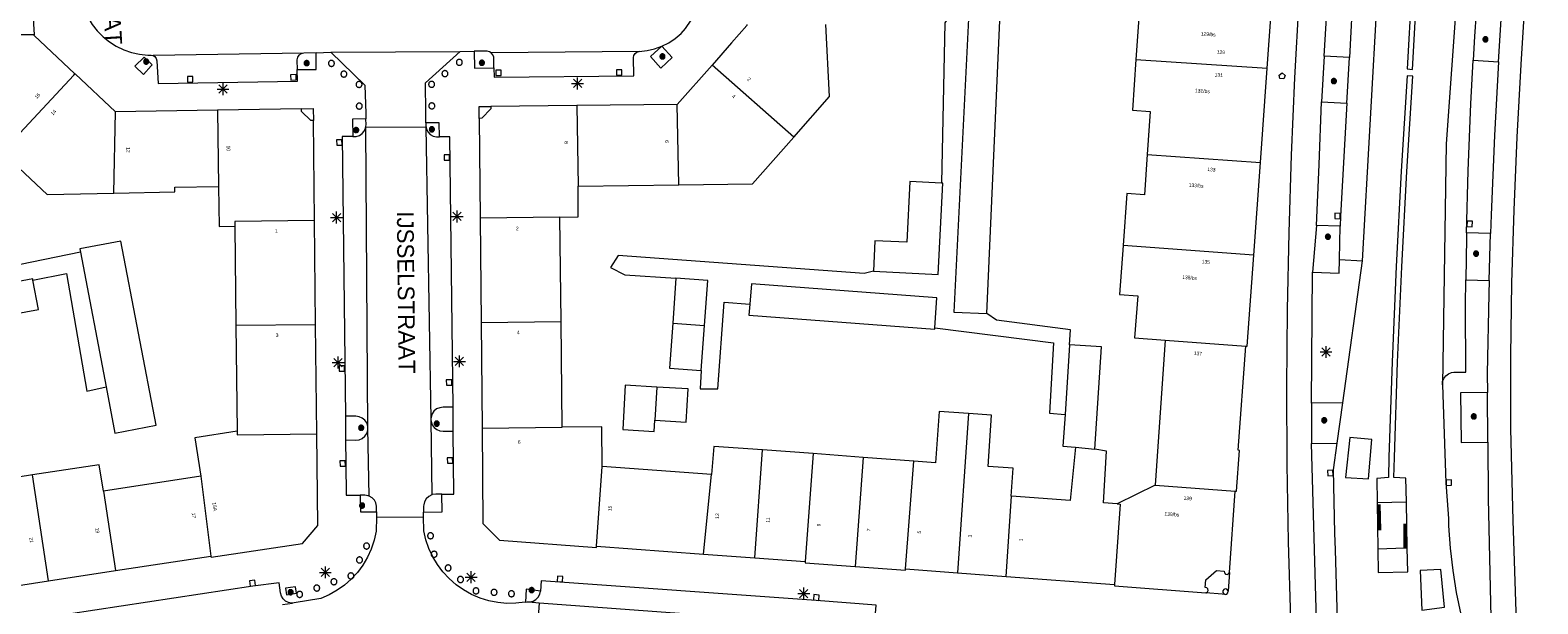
# Model space of a CAD drawing. Header units: metres. Extents: x 135779 to 137489, y 452643 to 455118.
# Tile 126 of 256: x 136138 to 136264, y 453743 to 453791. Entities that reach past the tile are written whole.
import ezdxf
from ezdxf.enums import TextEntityAlignment as Align

# ---------------------------------------------------------------- set-up
doc = ezdxf.new("R2010")
doc.units = ezdxf.units.M
doc.linetypes.add('DGN_Style_4', pattern=[89.853097, 44.898487, -22.449243, 0.056123, -22.449243])
for name, color, linetype, lineweight in [('KTop_NAR_Huisnummer (t)', 7, 'Continuous', 13), ('KTop_NAR_Huisnummer tijdelijk (t)', 7, 'Continuous', 13), ('KTop_ORL_Weg_Straatnaam (t)', 7, 'Continuous', 13), ('KTop_PAL_Afsluitpaal', 222, 'Continuous', 13), ('KTop_PAL_Lichtmast', 40, 'Continuous', 13), ('KTop_PND_Grondvlaksituatie van BAG-pand [tachy]', 1, 'Continuous', 13), ('KTop_PND_Pandscheiding', 40, 'Continuous', 13), ('KTop_PUT_Brandkraan of -put', 1, 'Continuous', 13), ('KTop_PUT_Kolk', 15, 'Continuous', 13), ('KTop_SHD_Hek (l)', 15, 'DGN_Style_4', 40), ('KTop_VGO_Boom', 92, 'Continuous', 13), ('KTop_WGD_Fietspad', 40, 'Continuous', 13), ('KTop_WGD_Parkeervlak', 251, 'Continuous', 13), ('KTop_WGD_Rijbaan_Lokale weg', 251, 'Continuous', 13), ('KTop_WGD_Rijbaan_Lokale weg_verkeersdrempel', 40, 'Continuous', 13), ('KTop_WGD_Voetpad', 251, 'Continuous', 13), ('KTop_WGD_Voetpad_achterpad', 251, 'Continuous', 13)]:
    doc.layers.add(name, color=color, linetype=linetype, lineweight=lineweight)
doc.styles.add('Style-ROVU', font='ROVU.shx')
doc.styles.add('Style-ROVUCURSIEF', font='ROVUCURSIEF.shx')

# ---------------------------------------------------------------- blocks, each defined once
blk = doc.blocks.new('PAL_Lichtmast')
at = {"layer": 'KTop_PAL_Lichtmast'}
for p, q in [((-0.35, -0.35), (0.35, 0.35)), ((0.35, -0.35), (-0.35, 0.35)), ((0, -0.5), (0, 0.5)), ((-0.5, 0), (0.5, 0))]:
    blk.add_line(p, q, dxfattribs=at)
blk = doc.blocks.new('PAL_Afsluitpaal')
at = {"layer": 'KTop_PAL_Afsluitpaal', "flags": 128}
blk.add_lwpolyline([(0.25, 0), (0.25, 0.03), (0.24, 0.05), (0.24, 0.08), (0.23, 0.1), (0.22, 0.13), (0.2, 0.15), (0.19, 0.17), (0.17, 0.19), (0.15, 0.2), (0.12, 0.22), (0.1, 0.23), (0.08, 0.24), (0.05, 0.24), (0.03, 0.25), (0, 0.25), (-0.03, 0.25), (-0.05, 0.24), (-0.08, 0.24), (-0.1, 0.23), (-0.13, 0.22), (-0.15, 0.2), (-0.17, 0.19), (-0.19, 0.17), (-0.2, 0.15), (-0.22, 0.12), (-0.23, 0.1), (-0.24, 0.08), (-0.24, 0.05), (-0.25, 0.03), (-0.25, 0), (-0.25, -0.03), (-0.24, -0.05), (-0.24, -0.08), (-0.23, -0.1), (-0.22, -0.13), (-0.2, -0.15), (-0.19, -0.17), (-0.17, -0.19), (-0.15, -0.2), (-0.12, -0.22), (-0.1, -0.23), (-0.08, -0.24), (-0.05, -0.24), (-0.03, -0.25), (0, -0.25), (0.03, -0.25), (0.05, -0.24), (0.08, -0.24), (0.1, -0.23), (0.13, -0.22), (0.15, -0.2), (0.17, -0.19), (0.19, -0.17), (0.2, -0.15), (0.22, -0.12), (0.23, -0.1), (0.24, -0.08), (0.24, -0.05), (0.25, -0.03), (0.25, 0)], dxfattribs=at)
blk = doc.blocks.new('PUT_Brandkraan_of_-put')
at = {"layer": 'KTop_PUT_Brandkraan of -put'}
for p, q in [((-0.25, 0.03), (0, 0.25)), ((-0.16, -0.25), (-0.25, 0.03)), ((0, 0.25), (0.25, 0.03)), ((0.25, 0.03), (0.16, -0.25)), ((0.16, -0.25), (-0.16, -0.25))]:
    blk.add_line(p, q, dxfattribs=at)
blk = doc.blocks.new('PUT_Kolk')
at = {"layer": 'KTop_PUT_Kolk', "flags": 128}
blk.add_lwpolyline([(0.22, -0.23), (0.22, 0.22), (-0.23, 0.22), (-0.23, -0.23), (0.22, -0.23)], dxfattribs=at)
blk = doc.blocks.new('VGO_Boom')
at = {"layer": 'KTop_VGO_Boom', "flags": 128}
for points in [[(0.21, 0), (0.21, 0.02), (0.21, 0.04), (0.2, 0.07), (0.2, 0.09), (0.19, 0.11), (0.17, 0.13), (0.16, 0.14), (0.14, 0.16), (0.13, 0.17), (0.11, 0.19), (0.09, 0.2), (0.07, 0.2), (0.04, 0.21), (0.02, 0.21), (0, 0.21), (-0.02, 0.21), (-0.05, 0.21), (-0.07, 0.2), (-0.09, 0.2), (-0.11, 0.19), (-0.13, 0.17), (-0.14, 0.16), (-0.16, 0.14), (-0.17, 0.13), (-0.19, 0.11), (-0.2, 0.09), (-0.2, 0.07), (-0.21, 0.04), (-0.21, 0.02), (-0.22, 0), (-0.21, -0.02), (-0.21, -0.05), (-0.2, -0.07), (-0.2, -0.09), (-0.19, -0.11), (-0.17, -0.13), (-0.16, -0.14), (-0.14, -0.16), (-0.13, -0.17), (-0.11, -0.19), (-0.09, -0.2), (-0.07, -0.2), (-0.05, -0.21), (-0.02, -0.21), (0, -0.22), (0.02, -0.21), (0.04, -0.21), (0.07, -0.2), (0.09, -0.2), (0.11, -0.19), (0.13, -0.17), (0.14, -0.16), (0.16, -0.14), (0.17, -0.13), (0.19, -0.11), (0.2, -0.09), (0.2, -0.07), (0.21, -0.05), (0.21, -0.02), (0.21, 0)], [(0.15, 0), (0.15, 0.02), (0.15, 0.03), (0.15, 0.05), (0.14, 0.06), (0.13, 0.08), (0.13, 0.09), (0.12, 0.1), (0.1, 0.12), (0.09, 0.13), (0.08, 0.13), (0.06, 0.14), (0.05, 0.15), (0.03, 0.15), (0.02, 0.15), (0, 0.15), (-0.02, 0.15), (-0.03, 0.15), (-0.05, 0.15), (-0.06, 0.14), (-0.08, 0.13), (-0.09, 0.13), (-0.1, 0.12), (-0.12, 0.1), (-0.13, 0.09), (-0.13, 0.08), (-0.14, 0.06), (-0.15, 0.05), (-0.15, 0.03), (-0.15, 0.02), (-0.16, 0), (-0.15, -0.02), (-0.15, -0.03), (-0.15, -0.05), (-0.14, -0.06), (-0.13, -0.08), (-0.13, -0.09), (-0.12, -0.1), (-0.1, -0.12), (-0.09, -0.13), (-0.08, -0.13), (-0.06, -0.14), (-0.05, -0.15), (-0.03, -0.15), (-0.02, -0.15), (0, -0.16), (0.02, -0.15), (0.03, -0.15), (0.05, -0.15), (0.06, -0.14), (0.08, -0.13), (0.09, -0.13), (0.1, -0.12), (0.12, -0.1), (0.13, -0.09), (0.13, -0.08), (0.14, -0.06), (0.15, -0.05), (0.15, -0.03), (0.15, -0.02), (0.15, 0)], [(0.1, 0), (0.09, 0.01), (0.09, 0.02), (0.09, 0.03), (0.09, 0.04), (0.08, 0.05), (0.08, 0.06), (0.07, 0.06), (0.06, 0.07), (0.06, 0.08), (0.05, 0.08), (0.04, 0.09), (0.03, 0.09), (0.02, 0.09), (0.01, 0.09), (0, 0.09), (-0.01, 0.09), (-0.02, 0.09), (-0.03, 0.09), (-0.04, 0.09), (-0.05, 0.08), (-0.06, 0.08), (-0.06, 0.07), (-0.07, 0.06), (-0.08, 0.06), (-0.08, 0.05), (-0.09, 0.04), (-0.09, 0.03), (-0.09, 0.02), (-0.09, 0.01), (-0.1, 0), (-0.09, -0.01), (-0.09, -0.02), (-0.09, -0.03), (-0.09, -0.04), (-0.08, -0.05), (-0.08, -0.06), (-0.07, -0.06), (-0.06, -0.07), (-0.06, -0.08), (-0.05, -0.08), (-0.04, -0.09), (-0.03, -0.09), (-0.02, -0.09), (-0.01, -0.09), (0, -0.1), (0.01, -0.09), (0.02, -0.09), (0.03, -0.09), (0.04, -0.09), (0.05, -0.08), (0.06, -0.08), (0.06, -0.07), (0.07, -0.06), (0.08, -0.06), (0.08, -0.05), (0.09, -0.04), (0.09, -0.03), (0.09, -0.02), (0.09, -0.01), (0.1, 0)], [(0.04, 0), (0.03, 0), (0.03, 0.01), (0.03, 0.01), (0.03, 0.01), (0.03, 0.02), (0.03, 0.02), (0.03, 0.02), (0.02, 0.03), (0.02, 0.03), (0.02, 0.03), (0.01, 0.03), (0.01, 0.03), (0.01, 0.03), (0, 0.03), (0, 0.03), (0, 0.03), (-0.01, 0.03), (-0.01, 0.03), (-0.01, 0.03), (-0.02, 0.03), (-0.02, 0.03), (-0.02, 0.03), (-0.03, 0.02), (-0.03, 0.02), (-0.03, 0.02), (-0.03, 0.01), (-0.03, 0.01), (-0.03, 0.01), (-0.04, 0), (-0.04, 0), (-0.04, 0), (-0.03, -0.01), (-0.03, -0.01), (-0.03, -0.01), (-0.03, -0.02), (-0.03, -0.02), (-0.03, -0.02), (-0.02, -0.03), (-0.02, -0.03), (-0.02, -0.03), (-0.01, -0.03), (-0.01, -0.03), (-0.01, -0.03), (0, -0.04), (0, -0.04), (0, -0.04), (0.01, -0.03), (0.01, -0.03), (0.01, -0.03), (0.02, -0.03), (0.02, -0.03), (0.02, -0.03), (0.03, -0.02), (0.03, -0.02), (0.03, -0.02), (0.03, -0.01), (0.03, -0.01), (0.03, -0.01), (0.03, 0), (0.04, 0)]]:
    blk.add_lwpolyline(points, dxfattribs=at)

msp = doc.modelspace()

# ---------------------------------------------------------------- linework, layer by layer
at = {"layer": 'KTop_PND_Grondvlaksituatie van BAG-pand [tachy]', "flags": 128}
for points in [[(136232.57, 453796.3), (136232.31, 453792.75), (136230.81, 453792.86), (136230.51, 453788.59)], [(136241.54, 453787.84), (136242.08, 453795.24), (136242.11, 453795.66), (136241.41, 453795.71)], [(136197.8, 453791.53), (136197.8, 453791.42), (136196.52, 453789.97), (136194.88, 453788.11)], [(136201.75, 453782.05), (136204.76, 453785.47), (136204.44, 453791.52)], [(136219.08, 453791.84), (136216.45, 453792), (136215.2, 453767.36), (136217.99, 453767.25)], [(136217.99, 453767.25), (136219.08, 453791.84)], [(136137.9, 453790.66), (136135.86, 453790.64)], [(136141.24, 453787.26), (136141.33, 453787.37), (136137.91, 453790.58), (136137.9, 453790.66)], [(136194.88, 453788.11), (136191.96, 453784.79)], [(136230.51, 453788.59), (136230.22, 453784.32), (136231.72, 453784.21), (136231.46, 453780.6)], [(136240.97, 453779.93), (136241.54, 453787.84)], [(136144.73, 453784.17), (136141.34, 453787.36), (136141.24, 453787.26)], [(136153.32, 453784.32), (136144.73, 453784.17)], [(136160.36, 453784.43), (136153.32, 453784.32)], [(136161.37, 453783.45), (136161.16, 453783.45), (136160.36, 453784.22), (136160.36, 453784.43)], [(136176.3, 453784.64), (136176.3, 453784.43), (136175.52, 453783.64), (136175.31, 453783.63)], [(136175.31, 453783.63), (136175.39, 453775.26)], [(136183.53, 453784.71), (136176.3, 453784.64)], [(136191.96, 453784.79), (136183.53, 453784.71)], [(136161.46, 453775.05), (136161.37, 453783.45)], [(136192.1, 453778.04), (136198.29, 453778.12), (136201.75, 453782.05)], [(136135.21, 453780.78), (136139, 453777.25), (136144.61, 453777.36)], [(136231.46, 453780.6), (136231.23, 453777.21), (136229.74, 453777.31), (136229.43, 453772.94)], [(136240.41, 453772.15), (136240.97, 453779.93)], [(136144.61, 453777.36), (136149.74, 453777.47), (136149.74, 453777.86), (136153.39, 453777.91)], [(136153.39, 453777.91), (136153.45, 453774.56), (136154.76, 453774.59)], [(136182.08, 453775.33), (136183.63, 453775.35), (136183.62, 453777.93)], [(136183.62, 453777.93), (136192.1, 453778.04)], [(136214.16, 453778.2), (136211.52, 453778.34), (136211.26, 453773.22), (136208.57, 453773.35), (136208.45, 453770.8)], [(136208.45, 453770.8), (136213.89, 453770.52), (136214.28, 453778.2), (136214.16, 453778.2)], [(136161.55, 453766.33), (136161.46, 453775.05)], [(136175.39, 453775.26), (136175.47, 453766.48)], [(136182.19, 453766.56), (136182.08, 453775.33)], [(136154.76, 453774.59), (136154.86, 453766.25)], [(136143.95, 453761.09), (136144.69, 453757.19), (136148.15, 453757.85), (136145.2, 453773.33), (136141.75, 453772.68), (136141.8, 453772.38)], [(136141.8, 453772.38), (136143.95, 453761.09)], [(136229.43, 453772.94), (136229.13, 453768.83), (136230.67, 453768.73), (136230.4, 453765.19), (136232.98, 453764.99)], [(136239.75, 453764.5), (136239.86, 453764.5), (136240.41, 453772.15)], [(136137.8, 453770.04), (136137.78, 453770.16), (136129.24, 453768.57)], [(136129.24, 453768.57), (136129.71, 453766), (136138.26, 453767.58), (136137.8, 453770.04)], [(136191.85, 453770.2), (136191.58, 453766.43)], [(136194.26, 453766.23), (136194.54, 453770.01), (136191.85, 453770.2)], [(136213.61, 453766.03), (136213.77, 453768.55), (136198.21, 453769.73), (136198.06, 453768.02)], [(136198.06, 453768.02), (136197.97, 453767.09), (136213.61, 453765.93), (136213.61, 453766.03)], [(136154.86, 453766.25), (136154.96, 453757.35)], [(136161.65, 453757.13), (136161.55, 453766.33)], [(136175.47, 453766.48), (136175.55, 453757.62)], [(136182.29, 453757.69), (136182.19, 453766.56)], [(136191.58, 453766.43), (136191.3, 453762.65), (136193.98, 453762.46)], [(136193.98, 453762.46), (136194.26, 453766.23)], [(136224.93, 453764.62), (136224.56, 453758.77)], [(136227.07, 453755.85), (136227.62, 453764.45), (136224.93, 453764.62)], [(136232.98, 453764.99), (136232.14, 453752.83)], [(136238.85, 453752.33), (136238.96, 453752.32), (136239.21, 453755.74), (136239.1, 453755.75), (136239.75, 453764.5)], [(136190.24, 453761.06), (136187.59, 453761.21), (136187.37, 453757.49), (136190.02, 453757.33), (136190.07, 453758.28)], [(136190.07, 453758.28), (136192.72, 453758.12), (136192.88, 453760.9), (136190.24, 453761.06)], [(136216.43, 453758.83), (136213.96, 453759), (136213.66, 453754.71), (136211.83, 453754.85)], [(136220.05, 453751.89), (136220.02, 453751.89), (136220.19, 453754.24), (136218.09, 453754.38), (136218.37, 453758.7), (136216.43, 453758.83)], [(136224.56, 453758.77), (136224.38, 453756.09), (136225.42, 453756.02)], [(136154.96, 453757.35), (136151.42, 453756.8), (136151.91, 453753.59)], [(136152.76, 453746.87), (136152.79, 453746.77), (136160.45, 453747.93), (136161.74, 453749.43), (136161.65, 453757.13)], [(136175.55, 453757.62), (136175.62, 453749.59), (136177.01, 453748.19), (136185.16, 453747.58), (136185.17, 453747.69)], [(136185.66, 453754.4), (136185.62, 453757.71), (136182.29, 453757.69)], [(136137.76, 453753.68), (136135.19, 453753.28), (136134.79, 453755.99), (136132.21, 453755.59)], [(136199.13, 453755.78), (136195.03, 453756.08), (136194.85, 453753.72)], [(136203.38, 453755.47), (136199.13, 453755.78)], [(136225.42, 453756.02), (136224.99, 453751.53), (136220.05, 453751.89)], [(136228.94, 453751.25), (136227.79, 453751.33), (136228.03, 453755.69), (136227.07, 453755.85)], [(136143.73, 453752.33), (136143.38, 453754.54), (136137.76, 453753.68)], [(136207.59, 453755.16), (136203.38, 453755.47)], [(136211.83, 453754.85), (136207.59, 453755.16)], [(136151.91, 453753.59), (136143.73, 453752.33)], [(136194.85, 453753.72), (136185.66, 453754.4)], [(136232.14, 453752.83), (136228.94, 453751.25)], [(136238.37, 453745.49), (136238.85, 453752.33)], [(136144.75, 453745.65), (136152.76, 453746.87)], [(136185.17, 453747.69), (136194.17, 453747.03)], [(136194.17, 453747.03), (136198.47, 453746.71)], [(136139.12, 453744.79), (136144.75, 453745.65)], [(136198.47, 453746.71), (136202.71, 453746.4)], [(136202.71, 453746.4), (136202.71, 453746.29), (136206.92, 453745.99)], [(136206.92, 453745.99), (136211.14, 453745.69), (136211.15, 453745.8)], [(136211.15, 453745.8), (136215.52, 453745.47)], [(136236.39, 453743.78), (136236.42, 453743.79), (136236.53, 453743.86), (136236.58, 453743.98), (136236.56, 453744.11), (136236.46, 453744.2), (136236.33, 453744.22), (136236.38, 453744.88), (136237.28, 453745.66), (136237.94, 453745.61), (136237.93, 453745.58), (136237.96, 453745.45), (136238.05, 453745.35), (136238.18, 453745.33), (136238.3, 453745.38), (136238.37, 453745.49)], [(136134.04, 453744.01), (136139.12, 453744.79)], [(136215.52, 453745.47), (136219.59, 453745.16)], [(136219.59, 453745.16), (136228.7, 453744.48)], [(136228.7, 453744.48), (136228.7, 453744.37), (136236.39, 453743.78)], [(136238.26, 453743.91), (136238.23, 453743.98), (136238.14, 453744.08), (136238.01, 453744.11), (136237.89, 453744.06), (136237.81, 453743.94), (136237.81, 453743.81), (136237.89, 453743.7), (136238.01, 453743.65)], [(136238.01, 453743.65), (136238.14, 453743.68), (136238.23, 453743.78), (136238.26, 453743.91)]]:
    msp.add_lwpolyline(points, dxfattribs=at)
at = {"layer": 'KTop_PND_Pandscheiding', "flags": 128}
for points in [[(136201.75, 453782.05), (136194.88, 453788.11)], [(136230.51, 453788.59), (136241.54, 453787.84)], [(136135.21, 453780.78), (136141.24, 453787.26)], [(136144.61, 453777.36), (136144.73, 453784.17)], [(136153.32, 453784.32), (136153.39, 453777.91)], [(136183.53, 453784.71), (136183.62, 453777.93)], [(136192.1, 453778.04), (136191.96, 453784.79)], [(136231.46, 453780.6), (136240.97, 453779.93)], [(136161.46, 453775.05), (136154.76, 453774.97), (136154.76, 453774.59)], [(136182.08, 453775.33), (136175.39, 453775.26)], [(136240.41, 453772.15), (136229.43, 453772.94)], [(136154.86, 453766.25), (136161.55, 453766.33)], [(136175.47, 453766.48), (136182.19, 453766.56)], [(136191.58, 453766.43), (136194.26, 453766.23)], [(136232.98, 453764.99), (136239.75, 453764.5)], [(136190.24, 453761.06), (136190.07, 453758.28)], [(136216.43, 453758.83), (136215.52, 453745.47)], [(136154.96, 453757.35), (136154.97, 453757.05), (136161.65, 453757.13)], [(136175.55, 453757.62), (136182.29, 453757.69)], [(136198.47, 453746.71), (136199.13, 453755.78)], [(136225.42, 453756.02), (136227.07, 453755.85)], [(136203.38, 453755.47), (136202.71, 453746.4)], [(136207.59, 453755.16), (136206.92, 453745.99)], [(136211.15, 453745.8), (136211.83, 453754.85)], [(136139.12, 453744.79), (136137.76, 453753.68)], [(136151.91, 453753.59), (136152.76, 453746.87)], [(136185.17, 453747.69), (136185.66, 453754.4)], [(136194.17, 453747.03), (136194.85, 453753.72)], [(136143.73, 453752.33), (136144.75, 453745.65)], [(136232.14, 453752.83), (136238.85, 453752.33)], [(136219.59, 453745.16), (136220.05, 453751.89)], [(136228.94, 453751.25), (136229.19, 453751.23), (136228.7, 453744.48)]]:
    msp.add_lwpolyline(points, dxfattribs=at)
at = {"layer": 'KTop_SHD_Hek (l)', "flags": 128}
for points in [[(136250.96, 453751.21), (136251.01, 453749.05)], [(136253.11, 453749.58), (136253.12, 453747.53)]]:
    msp.add_lwpolyline(points, dxfattribs=at)
at = {"layer": 'KTop_WGD_Fietspad', "flags": 128}
for points in [[(136250.66, 453886.6), (136250.62, 453886.09), (136247.68, 453843.86), (136244.66, 453800), (136244.31, 453795.06), (136244.21, 453793.52), (136243.84, 453787.03), (136243.55, 453780.54), (136243.35, 453774.05), (136243.22, 453767.55), (136243.17, 453761.06), (136243.2, 453754.56), (136243.32, 453748.07), (136243.51, 453741.57), (136243.58, 453739.74)], [(136262.91, 453728.3), (136262.87, 453731.01), (136262.61, 453737.94), (136262.21, 453749.86), (136262.02, 453757.55), (136262.03, 453763.68), (136262.12, 453769.81), (136262.29, 453775.93), (136262.55, 453782.05), (136262.88, 453788.17), (136263.24, 453793.57), (136263.25, 453793.76), (136263.69, 453799.98), (136263.69, 453800), (136264.22, 453807.37), (136267.8, 453856.72), (136269.85, 453885.07), (136269.88, 453885.2)], [(136246.32, 453788.87), (136246.7, 453794.87), (136247.02, 453800), (136247.06, 453800.59)], [(136260.99, 453788.37), (136261.25, 453792.39)], [(136246.32, 453788.87), (136246.11, 453785.03)], [(136260.99, 453788.37), (136260.65, 453782.19), (136260.37, 453775.53), (136260.32, 453773.96)], [(136245.7, 453774.64), (136245.91, 453779.76), (136246.11, 453785.03)], [(136245.7, 453774.64), (136245.34, 453770.71)], [(136260.2, 453770.02), (136260.32, 453773.96)], [(136245.26, 453759.72), (136245.34, 453770.71)], [(136260.2, 453770.02), (136260.16, 453768.86), (136260.04, 453762.19), (136260.05, 453760.6)], [(136245.26, 453759.72), (136245.28, 453756.32)], [(136260.09, 453756.43), (136260.05, 453760.6)], [(136245.68, 453741.46), (136245.28, 453756.32)], [(136260.09, 453756.43), (136260.13, 453751.7), (136260.34, 453741.71), (136260.6, 453736.27), (136260.82, 453730.53)]]:
    msp.add_lwpolyline(points, dxfattribs=at)
at = {"layer": 'KTop_WGD_Parkeervlak', "flags": 128}
for points in [[(136259.1, 453792.53), (136258.97, 453790.5), (136258.86, 453788.51)], [(136160.56, 453789.11), (136160.34, 453789.06), (136160.16, 453788.94), (136160.03, 453788.76), (136159.98, 453788.54), (136159.98, 453788.51), (136160, 453787.75)], [(136176.55, 453787.87), (136176.55, 453788.63), (136176.54, 453788.76), (136176.47, 453788.97), (136176.33, 453789.14)], [(136248.24, 453784.91), (136248.45, 453788.75)], [(136164.69, 453782.1), (136164.97, 453782.11), (136165.24, 453782.19), (136165.47, 453782.35), (136165.65, 453782.57), (136165.76, 453782.82), (136165.79, 453782.98)], [(136170.82, 453783.01), (136170.88, 453782.73), (136171.01, 453782.48), (136171.2, 453782.28), (136171.45, 453782.14), (136171.72, 453782.07), (136171.84, 453782.07), (136171.97, 453782.07)], [(136247.62, 453771.78), (136247.69, 453774.57)], [(136258.3, 453774.03), (136258.29, 453773.59), (136258.24, 453770.08)], [(136165.96, 453757.62), (136165.95, 453757.78), (136165.86, 453758.05), (136165.7, 453758.28), (136165.48, 453758.46), (136165.22, 453758.57), (136164.94, 453758.61), (136164.06, 453758.62)], [(136173.11, 453759.37), (136172.27, 453759.36), (136171.99, 453759.33), (136171.73, 453759.22), (136171.51, 453759.04), (136171.35, 453758.81), (136171.26, 453758.54), (136171.24, 453758.37)], [(136171.24, 453758.32), (136171.26, 453758.17), (136171.35, 453757.9), (136171.52, 453757.67), (136171.74, 453757.49), (136172, 453757.39), (136172.28, 453757.36), (136173.11, 453757.37)], [(136164.08, 453756.62), (136164.94, 453756.6), (136165.22, 453756.63), (136165.48, 453756.75), (136165.7, 453756.93), (136165.86, 453757.16), (136165.95, 453757.43), (136165.96, 453757.62)], [(136166.07, 453751.91), (136165.97, 453751.94), (136165.7, 453751.98), (136165.31, 453751.98)], [(136172.18, 453752.08), (136171.66, 453752.08), (136171.37, 453752.03), (136171.33, 453752.02)], [(136179.49, 453743.01), (136179.57, 453743.01), (136179.84, 453743.08), (136180.08, 453743.21), (136180.27, 453743.41), (136180.4, 453743.66), (136180.45, 453743.93), (136180.45, 453743.93)]]:
    msp.add_lwpolyline(points, dxfattribs=at)
at = {"layer": 'KTop_WGD_Rijbaan_Lokale weg', "flags": 128}
for points in [[(136253.79, 453816.45), (136253.74, 453815.43), (136253.79, 453815.14), (136253.92, 453814.86), (136254.11, 453814.62), (136254.36, 453814.45), (136254.66, 453814.34), (136254.77, 453814.34), (136253.98, 453800), (136253.66, 453794.32), (136253.3, 453787.78), (136253.77, 453787.75), (136254.13, 453794.29), (136254.45, 453800), (136255.24, 453814.34), (136255.47, 453814.36), (136255.73, 453814.46), (136255.95, 453814.63), (136256.1, 453814.86), (136256.19, 453815.11), (136256.32, 453816.24), (136256.32, 453816.3)], [(136249.55, 453771.67), (136250.83, 453794.55), (136251.13, 453800), (136251.44, 453804.99)], [(136258.12, 453805.13), (136258.1, 453804.8), (136257.9, 453800), (136257.48, 453794.02), (136256.59, 453781.49), (136256.27, 453761.24)], [(136190.67, 453789.69), (136191.25, 453789.98), (136191.78, 453790.35), (136192.28, 453790.77), (136192.64, 453791.18), (136192.71, 453791.26), (136193.08, 453791.79), (136193.39, 453792.37), (136193.62, 453792.97), (136193.77, 453793.61), (136193.85, 453794.25), (136193.86, 453794.57), (136194, 453798.34)], [(136141.91, 453793.41), (136142.13, 453792.75), (136142.42, 453792.12), (136142.78, 453791.53), (136143.2, 453790.98), (136143.69, 453790.49), (136144.23, 453790.06), (136144.81, 453789.69), (136145.44, 453789.39), (136146.09, 453789.16), (136146.77, 453789.02), (136147.46, 453788.95), (136147.74, 453788.94), (136147.91, 453788.9)], [(136160.56, 453789.11), (136147.91, 453788.9)], [(136161.6, 453789.14), (136160.56, 453789.11)], [(136161.6, 453789.14), (136162.85, 453789.18)], [(136162.85, 453789.18), (136173.71, 453789.25)], [(136173.71, 453789.25), (136174.9, 453789.27)], [(136176.33, 453789.14), (136176.19, 453789.22), (136175.98, 453789.28), (136174.9, 453789.27)], [(136188.77, 453789.26), (136176.33, 453789.14)], [(136188.77, 453789.26), (136189.42, 453789.32), (136190.05, 453789.47), (136190.67, 453789.69)], [(136253.25, 453751.43), (136253.2, 453753.4), (136252.2, 453753.46), (136252.24, 453755.15), (136252.51, 453763.16), (136252.85, 453771.17), (136253.28, 453779.18), (136253.78, 453787.18), (136253.31, 453787.21), (136252.81, 453779.21), (136252.38, 453771.2), (136252.04, 453763.19), (136251.77, 453755.17), (136251.73, 453753.47), (136250.75, 453753.39), (136250.79, 453751.36)], [(136170.82, 453782.89), (136165.79, 453782.86)], [(136165.96, 453757.62), (136165.79, 453782.86)], [(136170.82, 453782.89), (136171.24, 453758.37)], [(136247.89, 453759.73), (136249.55, 453771.67)], [(136256.27, 453761.24), (136256.56, 453753.02), (136256.66, 453751.54), (136256.77, 453750.02), (136256.79, 453749.4), (136256.93, 453747.52), (136257.14, 453745.65), (136257.44, 453743.8), (136257.82, 453741.95), (136258.27, 453740.13), (136258.8, 453738.32), (136258.85, 453738.05), (136259.04, 453731.78)], [(136247.42, 453756.36), (136247.89, 453759.73)], [(136171.24, 453758.37), (136171.24, 453758.32)], [(136171.24, 453758.32), (136171.33, 453752.02)], [(136166.07, 453751.91), (136165.96, 453757.62)], [(136247.45, 453741.5), (136247.45, 453741.51), (136247.29, 453747.39), (136247.22, 453748.78), (136247.11, 453754.1), (136247.42, 453756.36)], [(136250.07, 453753.35), (136250.35, 453756.67), (136248.5, 453756.83), (136248.14, 453753.46), (136250.07, 453753.35)], [(136166.67, 453750.59), (136166.67, 453751.06), (136166.62, 453751.33), (136166.5, 453751.57), (136166.31, 453751.77), (136166.07, 453751.91)], [(136171.33, 453752.02), (136171.07, 453751.88), (136170.86, 453751.68), (136170.72, 453751.43), (136170.65, 453751.16), (136170.64, 453751.06), (136170.64, 453750.55)], [(136250.79, 453751.36), (136250.85, 453747.45)], [(136253.32, 453747.54), (136253.25, 453751.43)], [(136166.67, 453750.59), (136166.67, 453750.14)], [(136166.67, 453750.14), (136170.64, 453750.17)], [(136170.64, 453750.17), (136170.64, 453750.55)], [(136250.85, 453747.45), (136250.86, 453745.48), (136253.36, 453745.53), (136253.32, 453747.54)], [(136254.54, 453742.33), (136256.45, 453742.57), (136256.14, 453745.75), (136254.4, 453745.65), (136254.54, 453742.33)], [(136180.35, 453742.95), (136180.06, 453738.93)], [(136180.35, 453742.95), (136208.49, 453740.87)]]:
    msp.add_lwpolyline(points, dxfattribs=at)
at = {"layer": 'KTop_WGD_Rijbaan_Lokale weg_verkeersdrempel', "flags": 128}
for points in [[(136162.85, 453789.18), (136165.71, 453786.42), (136165.77, 453784.05), (136165.78, 453783.89), (136165.79, 453783.58)], [(136170.82, 453783.25), (136170.83, 453784.11), (136170.79, 453786.63), (136173.71, 453789.25)], [(136165.79, 453782.98), (136165.8, 453783.1), (136165.79, 453783.58)], [(136165.79, 453782.86), (136165.79, 453782.98)], [(136170.82, 453783.25), (136170.82, 453783.08), (136170.82, 453783.01)], [(136170.82, 453783.01), (136170.82, 453782.89)], [(136166.67, 453750.14), (136166.66, 453748.95), (136166.49, 453748.19), (136166.24, 453747.46), (136165.93, 453746.77), (136165.54, 453746.11), (136165.08, 453745.5), (136164.56, 453744.93), (136163.99, 453744.43), (136163.36, 453743.99), (136162.7, 453743.61), (136161.99, 453743.31), (136159.75, 453742.94), (136159.61, 453742.92)], [(136179.2, 453742.99), (136179.17, 453742.99), (136178.4, 453742.9), (136177.63, 453742.89), (136176.87, 453742.96), (136176.11, 453743.11), (136175.38, 453743.34), (136174.67, 453743.65), (136174, 453744.02), (136173.37, 453744.46), (136172.79, 453744.97), (136172.26, 453745.53), (136171.8, 453746.15), (136171.4, 453746.81), (136171.08, 453747.5), (136170.83, 453748.23), (136170.65, 453748.98), (136170.64, 453750.17)], [(136158.79, 453742.79), (136159.61, 453742.92)], [(136179.2, 453742.99), (136179.35, 453743.02), (136179.43, 453743.01), (136179.49, 453743.01)], [(136179.49, 453743.01), (136180.35, 453742.95)]]:
    msp.add_lwpolyline(points, dxfattribs=at)
at = {"layer": 'KTop_WGD_Voetpad', "flags": 128}
for points in [[(136136.26, 453818.88), (136137.35, 453800), (136137.9, 453790.66)], [(136249.19, 453800.44), (136249.16, 453800), (136248.8, 453795.09), (136248.78, 453794.71), (136248.45, 453788.75)], [(136147.74, 453788.05), (136147.81, 453788.12), (136147.16, 453788.78), (136146.37, 453788.03), (136147.1, 453787.32), (136147.74, 453788.05)], [(136147.91, 453788.9), (136148.04, 453788.82), (136148.16, 453788.66), (136148.22, 453788.47), (136148.33, 453786.56), (136160.03, 453786.76), (136160, 453787.75)], [(136160, 453787.75), (136161.62, 453787.75), (136161.6, 453789.14)], [(136174.9, 453789.27), (136174.92, 453787.85), (136176.55, 453787.87)], [(136176.55, 453787.87), (136176.56, 453787.09), (136188.31, 453787.2), (136188.29, 453788.75), (136188.32, 453788.92), (136188.42, 453789.09), (136188.58, 453789.21), (136188.77, 453789.26)], [(136190.67, 453789.69), (136189.71, 453788.82), (136190.59, 453787.86), (136191.54, 453788.74), (136190.67, 453789.69)], [(136248.45, 453788.75), (136246.32, 453788.87)], [(136258.3, 453774.03), (136258.43, 453779.23), (136258.66, 453784.86), (136258.86, 453788.51)], [(136258.86, 453788.51), (136260.99, 453788.37)], [(136246.11, 453785.03), (136248.24, 453784.91)], [(136248.24, 453784.91), (136247.71, 453775.43), (136247.69, 453774.57)], [(136160.36, 453784.43), (136161.36, 453784.45), (136161.37, 453783.45)], [(136175.31, 453783.63), (136175.3, 453784.63), (136176.3, 453784.64)], [(136165.79, 453783.58), (136164.67, 453783.57), (136164.69, 453782.1)], [(136171.97, 453782.07), (136171.95, 453783.26), (136170.82, 453783.25)], [(136164.69, 453782.1), (136163.8, 453782.12), (136164.06, 453758.62)], [(136173.11, 453759.37), (136172.84, 453782.09), (136171.97, 453782.07)], [(136247.69, 453774.57), (136245.7, 453774.64)], [(136260.32, 453773.96), (136258.3, 453774.03)], [(136245.34, 453770.71), (136247.58, 453770.63), (136247.62, 453771.78)], [(136247.62, 453771.78), (136249.55, 453771.67)], [(136256.27, 453761.24), (136256.29, 453761.52), (136256.39, 453761.78), (136256.56, 453762.01), (136256.78, 453762.18), (136257.04, 453762.28), (136257.22, 453762.3), (136258.23, 453762.31), (136258.22, 453767.95), (136258.24, 453770.08)], [(136258.24, 453770.08), (136260.2, 453770.02)], [(136247.89, 453759.73), (136245.26, 453759.72)], [(136260.05, 453760.6), (136257.8, 453760.58), (136257.84, 453756.41), (136260.09, 453756.43)], [(136164.06, 453758.62), (136164.08, 453756.62)], [(136173.11, 453757.37), (136173.11, 453759.37)], [(136172.18, 453752.08), (136173.18, 453752.08), (136173.11, 453757.37)], [(136164.08, 453756.62), (136164.09, 453754.65), (136164.14, 453751.97), (136165.31, 453751.98)], [(136245.28, 453756.32), (136247.42, 453756.36)], [(136165.31, 453751.98), (136165.33, 453750.59), (136166.67, 453750.59)], [(136170.64, 453750.55), (136172.2, 453750.58), (136172.18, 453752.08)], [(136250.79, 453751.36), (136253.25, 453751.43)], [(136253.32, 453747.54), (136253.12, 453747.53), (136250.85, 453747.45)], [(136159.61, 453742.92), (136159.54, 453742.92), (136159.27, 453742.96), (136159.02, 453743.08), (136158.82, 453743.27), (136158.69, 453743.5), (136158.62, 453743.77), (136158.5, 453744.63), (136156.29, 453744.33), (136138.59, 453741.64), (136137.61, 453741.45), (136137.83, 453740.05), (136137.84, 453739.84), (136137.77, 453739.56)], [(136208.64, 453740.86), (136208.57, 453741.13), (136208.57, 453741.34), (136208.67, 453742.73), (136203.63, 453743.13), (136180.51, 453744.8), (136180.45, 453743.93)], [(136238.37, 453745.49), (136238.26, 453743.95), (136238.26, 453743.91)], [(136159.96, 453743.75), (136159.88, 453744.29), (136159.02, 453744.16), (136159.1, 453743.61), (136159.96, 453743.75)], [(136180.45, 453743.93), (136179.27, 453744.08), (136179.2, 453742.99)], [(136238.01, 453743.65), (136237.75, 453743.67), (136236.39, 453743.78)]]:
    msp.add_lwpolyline(points, dxfattribs=at)
at = {"layer": 'KTop_WGD_Voetpad_achterpad', "flags": 128}
for points in [[(136218.76, 453799.66), (136218.66, 453798.05), (136214.45, 453791.66), (136214.16, 453778.2)], [(136141.8, 453772.38), (136130.6, 453770.09), (136129.7, 453771.04)], [(136208.45, 453770.8), (136207.67, 453770.59), (136186.98, 453772.12), (136186.35, 453771.1), (136187.55, 453770.48), (136191.85, 453770.2)], [(136137.8, 453770.04), (136140.61, 453770.6), (136142.32, 453760.72), (136143.95, 453761.09)], [(136193.98, 453762.46), (136193.87, 453760.91), (136195.37, 453760.92), (136195.89, 453768.18), (136198.06, 453768.02)], [(136224.93, 453764.62), (136225.01, 453765.88), (136218.79, 453766.68), (136217.99, 453767.25)], [(136213.61, 453766.03), (136223.59, 453764.79), (136223.26, 453758.86), (136224.56, 453758.77)]]:
    msp.add_lwpolyline(points, dxfattribs=at)

# ---------------------------------------------------------------- block references
at = {"layer": 'KTop_PAL_Afsluitpaal'}
for p in [(136162.89, 453788.25), (136163.94, 453787.35), (136172.43, 453787.39), (136173.64, 453788.34), (136165.21, 453786.48), (136171.31, 453786.49), (136165.23, 453784.66), (136171.33, 453784.68), (136171.22, 453748.57), (136165.84, 453747.71), (136171.52, 453747.02), (136165.25, 453746.54), (136172.7, 453745.87), (136161.66, 453744.18), (136163.1, 453744.71), (136164.53, 453745.2), (136173.74, 453744.9), (136160.22, 453743.65), (136175.04, 453743.94), (136176.56, 453743.82), (136178.02, 453743.7)]:
    msp.add_blockref('PAL_Afsluitpaal', p, dxfattribs=at)
at = {"layer": 'KTop_PAL_Lichtmast'}
for p in [(136153.78, 453786.09), (136183.58, 453786.57), (136163.32, 453775.3), (136173.45, 453775.39), (136163.45, 453763.12), (136173.65, 453763.22), (136246.49, 453764.01), (136162.38, 453745.5), (136174.63, 453745.09), (136202.59, 453743.72)]:
    msp.add_blockref('PAL_Lichtmast', p, dxfattribs=at)
at = {"layer": 'KTop_PUT_Brandkraan of -put', "rotation": 356.7614627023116}
msp.add_blockref('PUT_Brandkraan_of_-put', (136242.79, 453787.21), dxfattribs=at)
at = {"layer": 'KTop_PUT_Kolk'}
for p, rotation in [((136176.93, 453787.45), 270.561035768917), ((136187.07, 453787.49), 270.5610357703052), ((136151.03, 453786.91), 270.9594909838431), ((136159.7, 453787.09), 1.903388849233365), ((136163.56, 453781.6), 0.6338848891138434), ((136172.6, 453780.35), 0.6808596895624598), ((136247.46, 453775.44), 357.2519118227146), ((136258.56, 453774.76), 178.4914056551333), ((136163.76, 453762.63), 0.6338848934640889), ((136172.78, 453761.45), 0.6808596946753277), ((136163.84, 453754.65), 0.6875163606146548), ((136172.86, 453754.89), 0.7581229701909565), ((136246.86, 453753.85), 1.184518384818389), ((136256.81, 453753.03), 182.0205459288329), ((136156.26, 453744.58), 278.0651411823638), ((136182.11, 453744.94), 265.8685959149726), ((136203.65, 453743.38), 265.4622274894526)]:
    msp.add_blockref('PUT_Kolk', p, dxfattribs=dict(at, rotation=rotation))
at = {"layer": 'KTop_VGO_Boom'}
for p in [(136259.89, 453790.27), (136190.71, 453788.83), (136147.32, 453788.4), (136160.81, 453788.27), (136175.54, 453788.3), (136247.15, 453786.76), (136164.97, 453782.65), (136171.33, 453782.71), (136246.65, 453773.69), (136259.1, 453772.27), (136246.34, 453758.27), (136258.91, 453758.59), (136165.39, 453757.64), (136171.74, 453757.99), (136165.47, 453751.11), (136159.46, 453743.83), (136179.72, 453744.01)]:
    msp.add_blockref('VGO_Boom', p, dxfattribs=at)

# ---------------------------------------------------------------- texts
at = {"layer": 'KTop_NAR_Huisnummer (t)', "style": 'Style-ROVU'}
for s, rotation, p in [('129/bs', 355.9, (136237.21, 453790.66)), ('129', 355.9, (136238, 453789.17)), ('131', 355.9, (136237.82, 453787.25)), ('131/bs', 355.9, (136236.72, 453785.89)), ('16', 46.8, (136138.33, 453785.69)), ('14', 46.8, (136139.68, 453784.3)), ('133', 355.9, (136237.2, 453779.31)), ('133/bs', 355.9, (136236.19, 453777.95)), ('1', 0.6, (136158.38, 453774.17)), ('135', 355.9, (136236.73, 453771.56)), ('135/bs', 355.9, (136235.65, 453770.21)), ('3', 0.6, (136158.44, 453765.43)), ('137', 355.9, (136236.07, 453763.86)), ('15A', 278.7, (136153.14, 453750.65)), ('139', 355.9, (136235.21, 453751.69)), ('17', 278.7, (136151.36, 453750.05)), ('139/bs', 355.9, (136234.15, 453750.33)), ('21', 278.7, (136137.71, 453747.98)), ('19', 278.7, (136143.25, 453748.78))]:
    msp.add_text(s, height=0.3, rotation=rotation, dxfattribs=at).set_placement(p, align=Align.MIDDLE_RIGHT)
at = {"layer": 'KTop_NAR_Huisnummer tijdelijk (t)', "style": 'Style-ROVUCURSIEF'}
for s, rotation, p in [('2', 318.6, (136197.9, 453786.99)), ('4', 318.6, (136196.62, 453785.55)), ('12', 271, (136145.81, 453781.21)), ('10', 271, (136154.23, 453781.35)), ('8', 270.6, (136182.62, 453781.72)), ('6', 270.6, (136191.09, 453781.8)), ('2', 0.5, (136178.4, 453774.38)), ('4', 0.5, (136178.48, 453765.65)), ('6', 0.5, (136178.56, 453756.44)), ('15', 85.8, (136186.29, 453750.64)), ('13', 85.8, (136195.3, 453750)), ('11', 85.8, (136199.57, 453749.67)), ('9', 85.8, (136203.84, 453749.36)), ('7', 85.7, (136208.04, 453748.95)), ('5', 85.7, (136212.28, 453748.76)), ('3', 85.7, (136216.57, 453748.43)), ('1', 85.7, (136220.86, 453748.11))]:
    msp.add_text(s, height=0.3, rotation=rotation, dxfattribs=at).set_placement(p, align=Align.MIDDLE_LEFT)
at = {"layer": 'KTop_ORL_Weg_Straatnaam (t)', "style": 'Style-ROVU'}
for s, rotation, p in [('SPAARNESTRAAT', 273.4405, (136142.93, 453806.1)), ('IJSSELSTRAAT', 270.6309, (136168.39, 453775.82))]:
    msp.add_text(s, height=1.4, rotation=rotation, dxfattribs=at).set_placement(p)

doc.saveas('drawing.dxf')
